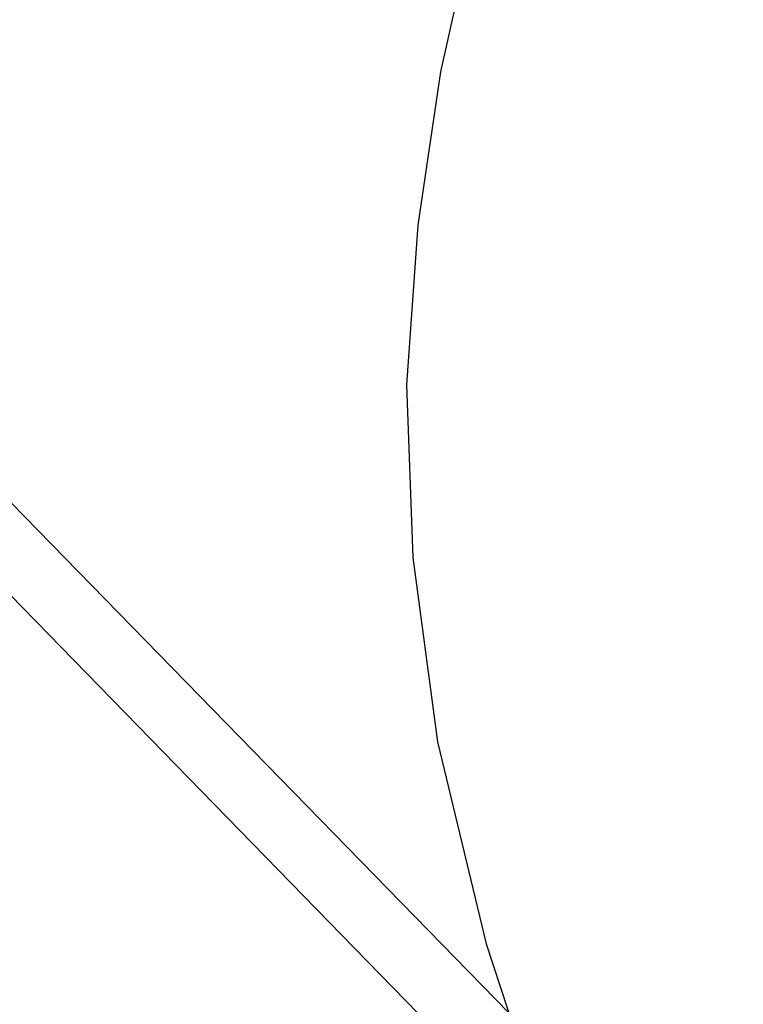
# Model space of a CAD drawing. Extents: x 0 to 370488, y 0 to 4202825.
# Tile 21 of 256: x 360202.84 to 360207.28, y 4200473.77 to 4200479.81. Entities that reach past the tile are written whole.
import ezdxf

# ---------------------------------------------------------------- set-up
doc = ezdxf.new("R2010")
doc.units = 0
doc.header["$LTSCALE"] = 0.5
doc.header["$MEASUREMENT"] = 0
doc.linetypes.add('CONTI', pattern=[0])
doc.layers.add('(040) Ограда', color=7, linetype='Continuous')
doc.layers.add('GORIZDEFAULT', color=32, linetype='CONTI')
doc.styles.get("Standard").update_dxf_attribs({"font": 'isocpeur.ttf'})
doc.linetypes.add('ОГРАДА_ГЛИН', pattern='A,4,["|",Standard,S=0.8,R=0,X=0,Y=-0.8],0.5,["|",Standard,S=0.8,R=0,X=0,Y=-0.8],3.5', length=8)

msp = doc.modelspace()

# ---------------------------------------------------------------- linework, layer by layer
at = {"layer": '(040) Ограда', "linetype": 'ОГРАДА_ГЛИН', "flags": 128}
msp.add_lwpolyline([(360140.4025, 4200540.7375), (360188.33, 4200491.65), (360223.715, 4200455.4085), (360264.8508, 4200409.8714)], dxfattribs=at)
at = {"layer": '(040) Ограда', "flags": 128}
msp.add_lwpolyline([(360140.1163, 4200540.4581), (360188.0438, 4200491.3706), (360223.4234, 4200455.1346), (360264.554, 4200409.6033)], dxfattribs=at)
at = {"layer": 'GORIZDEFAULT', "color": 32}
msp.add_polyline3d([(360207.38, 4200485.38, 546.5), (360207.04, 4200484.63, 546.5), (360206.72, 4200483.83, 546.5), (360206.42, 4200483, 546.5), (360206.13, 4200482.14, 546.5), (360205.87, 4200481.27, 546.5), (360205.62, 4200480.39, 546.5), (360205.42, 4200479.49, 546.5), (360205.28, 4200478.55, 546.5), (360205.21, 4200477.57, 546.5), (360205.25, 4200476.51, 546.5), (360205.4, 4200475.38, 546.5), (360205.7, 4200474.14, 546.5), (360206.14, 4200472.8, 546.5), (360206.73, 4200471.38, 546.5), (360207.45, 4200469.92, 546.5)], dxfattribs=at)

doc.saveas('drawing.dxf')
